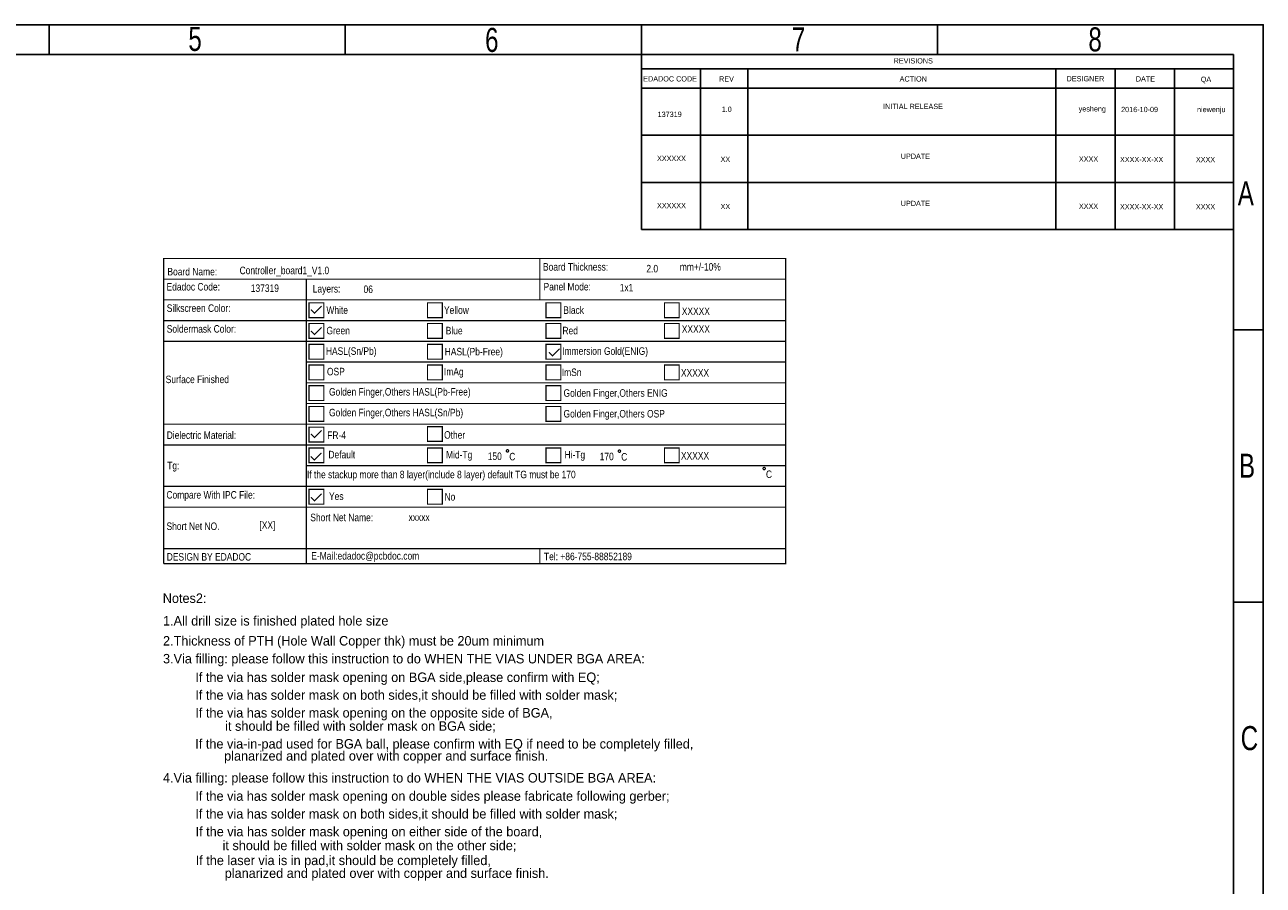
# Model space of a CAD drawing. Extents: x -19 to 391, y -43 to 244.
# Tile 31 of 31: x 182 to 391, y 99 to 244. Entities that reach past the tile are written whole.
import ezdxf

# ---------------------------------------------------------------- set-up
doc = ezdxf.new("R2010")
doc.units = 0
doc.layers.add('BOARD_GEOMETRY_DIMENSION', color=2, linetype='CONTINUOUS')
doc.layers.add('BOARD_GEOMETRY_SILKSCREEN_TOP', color=1, linetype='CONTINUOUS')

msp = doc.modelspace()

# ---------------------------------------------------------------- linework, layer by layer
at = {"layer": 'BOARD_GEOMETRY_DIMENSION'}
msp.add_lwpolyline([(-19.05, -43.18), (-19.05, 243.819934), (390.949942, 243.819934), (390.949942, -43.18)], close=True, dxfattribs=at)
for points in [[(185.950098, 243.819934), (185.950098, 238.819944)], [(235.949998, 238.819944), (235.949998, 243.819934)], [(285.949898, 238.819944), (285.949898, 243.819934)], [(335.950052, 238.819944), (335.950052, 243.819934)], [(385.949952, 238.819944), (-14.05001, 238.819944)], [(285.949898, 238.819944), (285.949898, 225.170238), (295.949878, 225.170238)], [(375.949972, 236.359954), (375.949972, 225.170238), (385.949952, 225.170238), (385.949952, 238.819944)], [(285.949898, 236.359954), (385.949952, 236.359954)], [(295.949878, 236.359954), (295.949878, 225.170238), (303.949862, 225.170238)], [(303.949862, 236.359954), (303.949862, 225.170238), (355.950012, 225.170238)], [(355.950012, 236.359954), (355.950012, 225.170238), (365.949992, 225.170238)], [(365.949992, 236.359954), (365.949992, 225.170238), (375.949972, 225.170238)], [(285.949898, 233.138218), (385.949952, 233.138218)], [(285.949898, 225.170238), (285.949898, 217.202004)], [(295.949878, 225.170238), (295.949878, 217.202004)], [(303.949862, 225.170238), (303.949862, 217.202004)], [(355.950012, 225.170238), (355.950012, 217.202004)], [(365.949992, 225.170238), (365.949992, 217.202004)], [(375.949972, 225.170238), (375.949972, 217.202004)], [(385.949952, -38.179756), (385.949952, 225.170238)], [(285.949898, 217.202258), (285.949898, 209.234024)], [(285.949898, 217.202004), (375.949972, 217.202004)], [(295.949878, 217.202258), (295.949878, 209.234024)], [(303.949862, 217.202258), (303.949862, 209.234024)], [(355.950012, 217.202258), (355.950012, 209.234024)], [(365.949992, 217.202258), (365.949992, 209.234024)], [(375.949972, 217.202258), (375.949972, 209.234024)], [(375.949972, 217.202004), (385.949952, 217.202004)], [(285.949898, 209.234024), (375.949972, 209.234024)], [(375.949972, 209.234024), (385.949952, 209.234024)], [(390.949942, 192.31991), (385.949952, 192.31991)], [(390.949942, 146.320002), (385.949952, 146.320002)]]:
    msp.add_lwpolyline(points, dxfattribs=at)
at = {"layer": 'BOARD_GEOMETRY_DIMENSION', "const_width": 0.199898}
for points in [[(310.310022, 155.360116), (205.309978, 155.360116), (205.309978, 204.360018), (310.310022, 204.360018)], [(229.849934, 194.360038), (232.350056, 194.360038), (232.350056, 196.859906), (229.849934, 196.859906)], [(249.849894, 194.360038), (252.350016, 194.360038), (252.350016, 196.859906), (249.849894, 196.859906)], [(269.850108, 194.360038), (272.349976, 194.360038), (272.349976, 196.859906), (269.850108, 196.859906)], [(289.850068, 194.360038), (292.349936, 194.360038), (292.349936, 196.859906), (289.850068, 196.859906)], [(229.849934, 190.859918), (232.350056, 190.859918), (232.350056, 193.36004), (229.849934, 193.36004)], [(249.849894, 190.859918), (252.350016, 190.859918), (252.350016, 193.36004), (249.849894, 193.36004)], [(269.850108, 190.859918), (272.349976, 190.859918), (272.349976, 193.36004), (269.850108, 193.36004)], [(289.850068, 190.859918), (292.349936, 190.859918), (292.349936, 193.36004), (289.850068, 193.36004)], [(229.849934, 187.360052), (232.350056, 187.360052), (232.350056, 189.85992), (229.849934, 189.85992)], [(249.849894, 187.360052), (252.350016, 187.360052), (252.350016, 189.85992), (249.849894, 189.85992)], [(269.850108, 187.360052), (272.349976, 187.360052), (272.349976, 189.85992), (269.850108, 189.85992)], [(229.849934, 183.859932), (232.350056, 183.859932), (232.350056, 186.360054), (229.849934, 186.360054)], [(249.849894, 183.859932), (252.350016, 183.859932), (252.350016, 186.360054), (249.849894, 186.360054)], [(269.850108, 183.859932), (272.349976, 183.859932), (272.349976, 186.360054), (269.850108, 186.360054)], [(289.850068, 183.859932), (292.349936, 183.859932), (292.349936, 186.360054), (289.850068, 186.360054)], [(229.849934, 180.360066), (232.350056, 180.360066), (232.350056, 182.859934), (229.849934, 182.859934)], [(269.850108, 180.360066), (272.349976, 180.360066), (272.349976, 182.859934), (269.850108, 182.859934)], [(229.849934, 176.859946), (232.350056, 176.859946), (232.350056, 179.360068), (229.849934, 179.360068)], [(269.850108, 176.859946), (272.349976, 176.859946), (272.349976, 179.360068), (269.850108, 179.360068)], [(229.849934, 173.36008), (232.350056, 173.36008), (232.350056, 175.859948), (229.849934, 175.859948)], [(249.849894, 173.459902), (252.350016, 173.459902), (252.350016, 175.960024), (249.849894, 175.960024)], [(229.849934, 169.85996), (232.350056, 169.85996), (232.350056, 172.360082), (229.849934, 172.360082)], [(249.849894, 169.85996), (252.350016, 169.85996), (252.350016, 172.360082), (249.849894, 172.360082)], [(269.850108, 169.85996), (272.349976, 169.85996), (272.349976, 172.360082), (269.850108, 172.360082)], [(289.850068, 169.85996), (292.349936, 169.85996), (292.349936, 172.360082), (289.850068, 172.360082)], [(229.849934, 162.859974), (232.350056, 162.859974), (232.350056, 165.360096), (229.849934, 165.360096)], [(249.849894, 162.859974), (252.350016, 162.859974), (252.350016, 165.360096), (249.849894, 165.360096)]]:
    msp.add_lwpolyline(points, close=True, dxfattribs=at)
for points in [[(268.809978, 204.360018), (268.809978, 200.859898)], [(205.309978, 200.859898), (310.310022, 200.859898)], [(229.4001, 200.859898), (229.4001, 197.360032)], [(268.809978, 200.859898), (268.809978, 197.360032)], [(205.309978, 197.360032), (310.310022, 197.360032)], [(229.4001, 190.360046), (229.4001, 197.360032)], [(230.149908, 195.719954), (230.75011, 195.120006), (231.950006, 196.319902)], [(205.309978, 193.859912), (310.310022, 193.859912)], [(230.149908, 192.120012), (230.75011, 191.520064), (231.950006, 192.71996)], [(205.309978, 190.360046), (308.179978, 190.360046)], [(205.309978, 190.360046), (310.310022, 190.360046)], [(229.4001, 174.77994), (229.4001, 190.360046)], [(270.34998, 188.52007), (270.949928, 187.920122), (272.150078, 189.120018)], [(229.4001, 186.859926), (310.310022, 186.859926)], [(229.4001, 183.36006), (310.310022, 183.36006)], [(229.4001, 179.85994), (310.310022, 179.85994)], [(205.309978, 176.360074), (310.310022, 176.360074)], [(229.4001, 176.360074), (229.4001, 172.859954)], [(230.149908, 174.719996), (230.75011, 174.120048), (231.950006, 175.319944)], [(205.309978, 172.859954), (310.310022, 172.859954)], [(229.4001, 169.360088), (229.4001, 172.859954)], [(230.149908, 170.919902), (230.75011, 170.319954), (231.950006, 171.520104)], [(229.38994, 169.360088), (310.310022, 169.360088)], [(229.4001, 169.360088), (229.4001, 165.859968)], [(205.309978, 165.859968), (310.310022, 165.859968)], [(229.4001, 165.859968), (229.4001, 162.360102)], [(230.149908, 164.019992), (230.75011, 163.420044), (231.950006, 164.61994)], [(205.309978, 162.360102), (310.310022, 162.360102)], [(229.4001, 162.360102), (229.4001, 155.450032)], [(310.310022, 155.360116), (310.310022, 152.820116), (205.309978, 152.820116)], [(205.309978, 152.820116), (205.309978, 155.360116)], [(229.4001, 155.360116), (229.4001, 152.820116)], [(268.809978, 155.360116), (268.809978, 152.820116)]]:
    msp.add_lwpolyline(points, dxfattribs=at)
for points in [[(263.549892, 171.859956, 1), (263.150108, 171.860044, 1)], [(282.450032, 171.820078, 1), (282.049968, 171.819922, 1)], [(306.889912, 168.880028, 1), (306.490088, 168.879972, 1)]]:
    msp.add_lwpolyline(points, format="xyb", close=True, dxfattribs=at)
at = {"layer": 'BOARD_GEOMETRY_SILKSCREEN_TOP'}
msp.add_lwpolyline([(-19.05, -43.18), (-19.05, 243.819934), (390.949942, 243.819934), (390.949942, -43.18)], close=True, dxfattribs=at)
for points in [[(185.950098, 243.819934), (185.950098, 238.819944)], [(235.949998, 238.819944), (235.949998, 243.819934)], [(285.949898, 238.819944), (285.949898, 243.819934)], [(335.950052, 238.819944), (335.950052, 243.819934)], [(385.949952, 238.819944), (-14.05001, 238.819944)], [(285.949898, 238.819944), (285.949898, 225.170238), (295.949878, 225.170238)], [(375.949972, 236.359954), (375.949972, 225.170238), (385.949952, 225.170238), (385.949952, 238.819944)], [(285.949898, 236.359954), (385.949952, 236.359954)], [(295.949878, 236.359954), (295.949878, 225.170238), (303.949862, 225.170238)], [(355.950012, 225.170238), (303.949862, 225.170238), (303.949862, 236.359954)], [(365.949992, 225.170238), (355.950012, 225.170238), (355.950012, 236.359954)], [(365.949992, 236.359954), (365.949992, 225.170238), (375.949972, 225.170238)], [(285.949898, 233.138218), (385.949952, 233.138218)], [(285.949898, 225.170238), (285.949898, 217.202004)], [(295.949878, 225.170238), (295.949878, 217.202004)], [(303.949862, 225.170238), (303.949862, 217.202004)], [(355.950012, 217.202004), (355.950012, 225.170238)], [(365.949992, 217.202004), (365.949992, 225.170238)], [(375.949972, 225.170238), (375.949972, 217.202004)], [(385.949952, -38.179756), (385.949952, 225.170238)], [(285.949898, 217.202258), (285.949898, 209.234024)], [(285.949898, 217.202004), (375.949972, 217.202004)], [(295.949878, 217.202258), (295.949878, 209.234024)], [(303.949862, 217.202258), (303.949862, 209.234024)], [(355.950012, 209.234024), (355.950012, 217.202258)], [(365.949992, 209.234024), (365.949992, 217.202258)], [(375.949972, 217.202258), (375.949972, 209.234024)], [(375.949972, 217.202004), (385.949952, 217.202004)], [(285.949898, 209.234024), (375.949972, 209.234024)], [(375.949972, 209.234024), (385.949952, 209.234024)], [(390.949942, 192.31991), (385.949952, 192.31991)], [(390.949942, 146.320002), (385.949952, 146.320002)]]:
    msp.add_lwpolyline(points, dxfattribs=at)

# ---------------------------------------------------------------- texts
at = {"layer": 'BOARD_GEOMETRY_DIMENSION'}
for s, height, width, p in [('5', 4.064, 0.75, (209.467196, 239.403128)), ('6', 4.064, 0.75, (259.570474, 239.230154)), ('7', 4.064, 0.75, (311.363106, 239.320324)), ('8', 4.064, 0.75, (361.430316, 239.320324)), ('REVISIONS', 0.889, 0.942857, (328.541888, 237.282228)), ('EDADOC CODE', 0.889, 0.942857, (286.269176, 234.243372)), ('REV', 0.889, 0.942857, (299.077888, 234.234228)), ('ACTION', 0.889, 0.942857, (329.557888, 234.234228)), ('DESIGNER', 0.889, 0.942857, (357.757222, 234.264454)), ('DATE', 0.889, 0.942857, (369.435888, 234.234228)), ('QA', 0.889, 0.942857, (380.403354, 234.163108)), ('INITIAL RELEASE', 0.889, 0.942857, (326.777604, 229.580948)), ('yesheng', 0.889, 0.942857, (359.790746, 229.176326)), ('137319', 0.889, 0.942857, (288.703512, 228.256084)), ('1.0', 0.889, 0.942857, (299.521372, 229.103936)), ('2016-10-09', 0.889, 0.942857, (366.95761, 229.068376)), ('niewenju', 0.889, 0.942857, (379.772418, 229.063296)), ('XXXXXX', 0.889, 0.942857, (288.598864, 220.809312)), ('UPDATE', 0.889, 0.942857, (329.752452, 221.175834)), ('XX', 0.889, 0.942857, (299.33138, 220.653864)), ('XXXX', 0.889, 0.942857, (359.829354, 220.700854)), ('XXXX-XX-XX', 0.889, 0.942857, (366.767618, 220.618304)), ('XXXX', 0.889, 0.942857, (379.582426, 220.613478)), ('A', 4.064, 0.75, (386.649976, 213.320122)), ('XXXXXX', 0.889, 0.942857, (288.598864, 212.841332)), ('XX', 0.889, 0.942857, (299.33138, 212.685884)), ('UPDATE', 0.889, 0.942857, (329.752452, 213.207854)), ('XXXX', 0.889, 0.942857, (359.829354, 212.732874)), ('XXXX-XX-XX', 0.889, 0.942857, (366.767618, 212.650324)), ('XXXX', 0.889, 0.942857, (379.582426, 212.645498)), ('Board Name:', 1.27, 0.8388, (205.939898, 201.490072)), ('Controller_board1_V1.0', 1.27, 0.8388, (218.11996, 201.699876)), ('Board Thickness:', 1.27, 0.8388, (269.349982, 202.300078)), ('2.0', 1.27, 0.8388, (286.800036, 202.000104)), ('mm+/-10%', 1.27, 0.8388, (292.440106, 202.300078)), ('Edadoc Code:', 1.27, 0.8388, (205.779878, 198.939912)), ('137319', 1.27, 0.8388, (220.009974, 198.699882)), ('Layers:', 1.27, 0.8388, (230.469948, 198.60006)), ('06', 1.27, 0.8388, (239.050068, 198.52005)), ('Panel Mode:', 1.27, 0.8388, (269.439898, 198.950072)), ('1x1', 1.27, 0.8388, (282.299918, 198.799958)), ('Silkscreen Color:', 1.27, 0.8388, (205.82001, 195.330064)), ('White', 1.27, 0.8388, (232.780078, 195.000118)), ('Yellow', 1.27, 0.8388, (252.629924, 195.000118)), ('Black', 1.27, 0.8388, (272.779998, 195.000118)), ('XXXXX', 1.27, 0.8388, (292.779958, 194.799966)), ('Soldermask Color:', 1.27, 0.8388, (205.82001, 191.829944)), ('Green', 1.27, 0.8388, (232.780078, 191.539876)), ('Blue', 1.27, 0.8388, (252.919992, 191.539876)), ('Red', 1.27, 0.8388, (272.629884, 191.539876)), ('XXXXX', 1.27, 0.8388, (292.779958, 191.799972)), ('HASL(Sn/Pb)', 1.27, 0.8388, (232.689908, 188.079888)), ('HASL(Pb-Free)', 1.27, 0.8388, (252.759972, 187.989972)), ('Immersion Gold(ENIG)', 1.27, 0.8388, (272.599912, 188.079888)), ('Surface Finished', 1.27, 0.8388, (205.639924, 183.300116)), ('OSP', 1.27, 0.8388, (232.869994, 184.6199)), ('ImAg', 1.27, 0.8388, (252.620018, 184.600088)), ('ImSn', 1.27, 0.8388, (272.519902, 184.500012)), ('XXXXX', 1.27, 0.8388, (292.640004, 184.399936)), ('Golden Finger,Others HASL(Pb-Free)', 1.27, 0.8388, (233.220006, 181.200044)), ('Golden Finger,Others ENIG', 1.27, 0.8388, (272.819876, 180.999892)), ('Golden Finger,Others HASL(Sn/Pb)', 1.27, 0.8388, (233.220006, 177.699924)), ('Golden Finger,Others OSP', 1.27, 0.8388, (272.819876, 177.500026)), ('Dielectric Material:', 1.27, 0.8388, (205.82001, 173.880018)), ('FR-4', 1.27, 0.8388, (232.920032, 173.880018)), ('Other', 1.27, 0.8388, (252.64999, 173.919896)), ('Default', 1.27, 0.8388, (233.11993, 170.600116)), ('Mid-Tg', 1.27, 0.8388, (252.979936, 170.58005)), ('150', 1.27, 0.8388, (260.020054, 170.319954)), ('C', 1.27, 0.8388, (263.649968, 170.26001)), ('Hi-Tg', 1.27, 0.8388, (272.979896, 170.58005)), ('170', 1.27, 0.8388, (278.91994, 170.280076)), ('C', 1.27, 0.8388, (282.550108, 170.219878)), ('XXXXX', 1.27, 0.8388, (292.640004, 170.399964)), ('Tg:', 1.27, 0.8388, (205.90002, 168.74998)), ('B', 4.064, 0.75, (386.850128, 167.320214)), ('If the stackup more than 8 layer(include 8 layer) default TG must be 170', 1.27, 0.8388, (229.495096, 167.236648)), ('C', 1.27, 0.8388, (306.989988, 167.280082)), ('Compare With IPC File:', 1.27, 0.8388, (205.769972, 163.800028)), ('Yes', 1.27, 0.8388, (233.220006, 163.569904)), ('No', 1.27, 0.8388, (252.720094, 163.470082)), ('Short Net Name:', 1.27, 0.8388, (230.059992, 159.980122)), ('Short Net NO.', 1.27, 0.8388, (205.779878, 158.500064)), ('[XX]', 1.27, 0.8388, (221.469966, 158.699962)), ('xxxxx', 1.27, 0.8388, (246.650002, 160.02)), ('E-Mail:edadoc@pcbdoc.com', 1.27, 0.8388, (230.220012, 153.500074)), ('Tel: +86-755-88852189', 1.27, 0.8388, (269.510002, 153.399998)), ('DESIGN BY EDADOC', 1.27, 0.8388, (205.82001, 153.329894)), ('C', 4.064, 0.75, (387.143244, 121.320052))]:
    msp.add_text(s, height=height, dxfattribs=dict(at, width=width)).set_placement(p)
for s, p in [('Notes2:', (205.149958, 146.180048)), ('1.All drill size is finished plated hole size', (205.19009, 142.370048)), ('2.Thickness of PTH (Hole Wall Copper thk) must be 20um minimum', (205.19009, 138.99007)), ('3.Via filling: please follow this instruction to do WHEN THE VIAS UNDER BGA AREA:', (205.19009, 135.97001)), ('If the via has solder mask opening on BGA side,please confirm with EQ;', (210.650074, 132.830062)), ('If the via has solder mask on both sides,it should be filled with solder mask;', (210.650074, 129.830068)), ('If the via has solder mask opening on the opposite side of BGA,', (210.650074, 126.830074)), ('it should be filled with solder mask on BGA side;', (215.689942, 124.590048)), ('If the via-in-pad used for BGA ball, please confirm with EQ if need to be completely filled,', (210.639914, 121.590054)), ('planarized and plated over with copper and surface finish.', (215.51011, 119.549926)), ('4.Via filling: please follow this instruction to do WHEN THE VIAS OUTSIDE BGA AREA:', (205.19009, 115.849908)), ('If the via has solder mask opening on double sides please fabricate following gerber;', (210.65998, 112.769904)), ('If the via has solder mask on both sides,it should be filled with solder mask;', (210.65998, 109.76991)), ('If the via has solder mask opening on either side of the board,', (210.689952, 106.769916)), ('it should be filled with solder mask on the other side;', (215.250014, 104.430068)), ('If the laser via is in pad,it should be completely filled,', (210.710018, 101.90988)), ('planarized and plated over with copper and surface finish.', (215.609932, 99.750118))]:
    msp.add_text(s, height=1.6002, dxfattribs=at).set_placement(p)
at = {"layer": 'BOARD_GEOMETRY_SILKSCREEN_TOP'}
for s, height, width, p in [('5', 4.064, 0.75, (209.467196, 239.403128)), ('6', 4.064, 0.75, (259.570474, 239.230154)), ('7', 4.064, 0.75, (311.363106, 239.320324)), ('8', 4.064, 0.75, (361.430316, 239.320324)), ('REVISIONS', 0.889, 0.942857, (328.541888, 237.282228)), ('EDADOC CODE', 0.889, 0.942857, (286.269176, 234.243372)), ('REV', 0.889, 0.942857, (299.077888, 234.234228)), ('ACTION', 0.889, 0.942857, (329.557888, 234.234228)), ('DESIGNER', 0.889, 0.942857, (357.757222, 234.264454)), ('DATE', 0.889, 0.942857, (369.435888, 234.234228)), ('QA', 0.889, 0.942857, (380.403354, 234.163108)), ('INITIAL RELEASE', 0.889, 0.942857, (326.777604, 229.580948)), ('yesheng', 0.889, 0.942857, (359.790746, 229.176326)), ('137319', 0.889, 0.942857, (288.703512, 228.2571)), ('1.0', 0.889, 0.942857, (299.521372, 229.103936)), ('2016-10-09', 0.889, 0.942857, (366.95761, 229.068376)), ('niewenju', 0.889, 0.942857, (379.772418, 229.063296)), ('XXXXXX', 0.889, 0.942857, (288.598864, 220.810836)), ('UPDATE', 0.889, 0.942857, (329.752452, 221.175834)), ('XX', 0.889, 0.942857, (299.33138, 220.653864)), ('XXXX', 0.889, 0.942857, (359.829354, 220.700854)), ('XXXX-XX-XX', 0.889, 0.942857, (366.767618, 220.618304)), ('XXXX', 0.889, 0.942857, (379.582426, 220.613478)), ('A', 4.064, 0.75, (386.649976, 213.320122)), ('XXXXXX', 0.889, 0.942857, (288.598864, 212.842856)), ('XX', 0.889, 0.942857, (299.33138, 212.685884)), ('UPDATE', 0.889, 0.942857, (329.752452, 213.207854)), ('XXXX', 0.889, 0.942857, (359.829354, 212.732874)), ('XXXX-XX-XX', 0.889, 0.942857, (366.767618, 212.650324)), ('XXXX', 0.889, 0.942857, (379.582426, 212.645498)), ('B', 4.064, 0.75, (386.850128, 167.320214)), ('C', 4.064, 0.75, (387.143244, 121.320052))]:
    msp.add_text(s, height=height, dxfattribs=dict(at, width=width)).set_placement(p)

doc.saveas('drawing.dxf')
